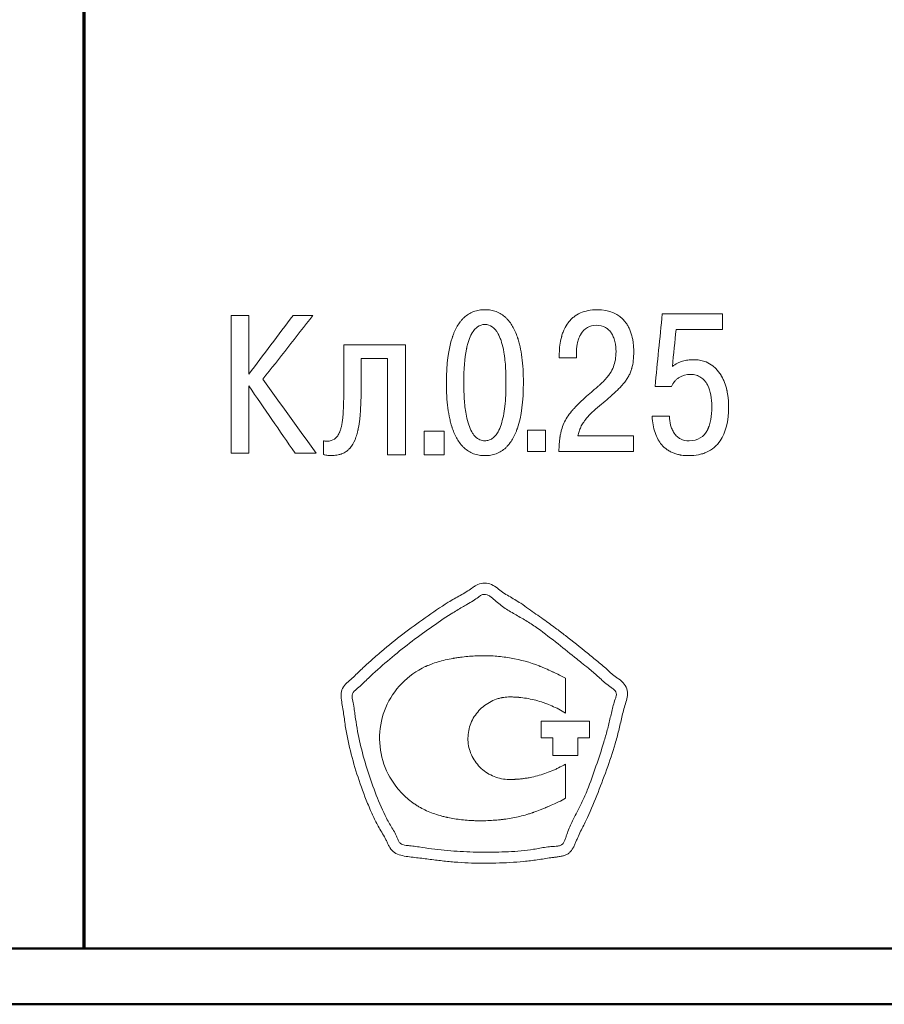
# Model space of a CAD drawing. Header units: millimetres. Extents: x 2171 to 3064, y 1134 to 1531.
# Tile 24 of 43: x 2713 to 2729, y 1262 to 1280. Entities that reach past the tile are written whole.
import ezdxf

# ---------------------------------------------------------------- set-up
doc = ezdxf.new("R2010")
doc.units = ezdxf.units.MM
doc.layers.add('main', color=5, linetype='Continuous', lineweight=50)
doc.layers.add('text', color=7, linetype='Continuous', lineweight=20)

msp = doc.modelspace()

# ---------------------------------------------------------------- linework, layer by layer
at = {"layer": 'main'}
for p, q in [((2714.436, 1263.305), (2714.436, 1302.305)), ((2714.456, 1263.305), (2714.456, 1302.305)), ((2760.845, 1263.305), (2697.845, 1263.305)), ((2760.845, 1262.305), (2697.845, 1262.305))]:
    msp.add_line(p, q, dxfattribs=at)
at = {"layer": 'text'}
for p, q in [((2725.854, 1274.651), (2724.778, 1274.651)), ((2725.854, 1274.373), (2725.854, 1274.651)), ((2717.39, 1274.621), (2717.076, 1274.621)), ((2717.076, 1272.16), (2717.076, 1274.621)), ((2717.39, 1273.573), (2717.39, 1274.621)), ((2718.533, 1274.621), (2718.18, 1274.621)), ((2721.608, 1274.462), (2721.608, 1274.461)), ((2723.602, 1274.447), (2723.602, 1274.447)), ((2725.025, 1274.373), (2725.854, 1274.373)), ((2720.192, 1274.094), (2719.086, 1274.094)), ((2719.086, 1273.355), (2719.086, 1274.094)), ((2720.192, 1272.13), (2720.192, 1274.094)), ((2722.938, 1273.866), (2722.938, 1273.94)), ((2723.245, 1273.973), (2723.245, 1273.972)), ((2723.245, 1273.866), (2723.245, 1273.972)), ((2723.951, 1273.976), (2723.951, 1273.975)), ((2724.268, 1273.98), (2724.268, 1273.979)), ((2719.397, 1273.855), (2719.87, 1273.855)), ((2719.397, 1273.855), (2719.397, 1273.854)), ((2719.397, 1273.355), (2719.397, 1273.854)), ((2719.87, 1273.855), (2719.87, 1273.854)), ((2719.87, 1272.13), (2719.87, 1273.854)), ((2722.938, 1273.866), (2723.245, 1273.866)), ((2720.92, 1273.421), (2720.92, 1273.42)), ((2721.23, 1273.421), (2721.23, 1273.42)), ((2721.985, 1273.421), (2721.985, 1273.42)), ((2722.296, 1273.421), (2722.296, 1273.42)), ((2717.39, 1273.363), (2717.39, 1273.362)), ((2717.39, 1272.16), (2717.39, 1273.362)), ((2724.648, 1273.353), (2724.944, 1273.353)), ((2725.664, 1272.988), (2725.664, 1272.988)), ((2725.964, 1272.992), (2725.964, 1272.991)), ((2724.905, 1272.819), (2724.595, 1272.819)), ((2720.881, 1272.551), (2720.524, 1272.551)), ((2720.524, 1272.13), (2720.524, 1272.551)), ((2720.881, 1272.13), (2720.881, 1272.551)), ((2722.693, 1272.573), (2722.368, 1272.573)), ((2722.368, 1272.19), (2722.368, 1272.573)), ((2722.693, 1272.19), (2722.693, 1272.573)), ((2718.725, 1272.134), (2718.725, 1272.381)), ((2724.261, 1272.468), (2723.27, 1272.468)), ((2724.261, 1272.19), (2724.261, 1272.468)), ((2722.368, 1272.191), (2722.693, 1272.191)), ((2722.368, 1272.19), (2722.693, 1272.19)), ((2722.931, 1272.191), (2724.261, 1272.191)), ((2722.931, 1272.19), (2724.261, 1272.19)), ((2717.076, 1272.16), (2717.39, 1272.16)), ((2718.215, 1272.16), (2718.593, 1272.16)), ((2719.87, 1272.131), (2720.192, 1272.131)), ((2719.87, 1272.13), (2720.192, 1272.13)), ((2720.524, 1272.131), (2720.881, 1272.131)), ((2720.524, 1272.13), (2720.881, 1272.13)), ((2723.048, 1267.513), (2723.048, 1268.139)), ((2722.991, 1267.547), (2723.048, 1267.513)), ((2723.48, 1267.367), (2722.611, 1267.367)), ((2722.611, 1267.072), (2722.611, 1267.367)), ((2723.48, 1267.072), (2723.48, 1267.367)), ((2722.611, 1267.072), (2722.822, 1267.072)), ((2722.822, 1266.752), (2722.822, 1267.072)), ((2723.269, 1267.072), (2723.48, 1267.072)), ((2723.269, 1266.752), (2723.269, 1267.072)), ((2722.822, 1266.752), (2723.269, 1266.752)), ((2723.048, 1265.988), (2723.048, 1266.6)), ((2722.962, 1265.94), (2723.048, 1265.988))]:
    msp.add_line(p, q, dxfattribs=at)
for points, knots in [([(2720.92, 1273.42), (2720.92, 1273.753), (2720.956, 1274.023), (2721.027, 1274.233), (2721.028, 1274.236), (2721.029, 1274.24), (2721.03, 1274.243), (2721.032, 1274.249), (2721.034, 1274.254), (2721.039, 1274.267), (2721.042, 1274.276), (2721.052, 1274.303), (2721.059, 1274.32), (2721.081, 1274.369), (2721.097, 1274.4), (2721.131, 1274.457), (2721.149, 1274.484), (2721.177, 1274.521), (2721.186, 1274.532), (2721.21, 1274.559), (2721.222, 1274.572), (2721.286, 1274.632), (2721.342, 1274.667), (2721.438, 1274.703), (2721.473, 1274.712), (2721.535, 1274.722), (2721.57, 1274.725), (2721.608, 1274.725)], [0, 0, 0, 0, 0.5, 0.5, 0.503906, 0.503906, 0.507812, 0.507812, 0.515625, 0.515625, 0.53125, 0.53125, 0.5625, 0.5625, 0.625, 0.625, 0.6875, 0.6875, 0.71875, 0.71875, 0.75, 0.75, 0.875, 0.875, 0.9375, 0.9375, 1, 1, 1, 1]), ([(2721.608, 1274.725), (2721.646, 1274.725), (2721.681, 1274.722), (2721.744, 1274.712), (2721.779, 1274.703), (2721.874, 1274.667), (2721.93, 1274.632), (2721.993, 1274.572), (2722.005, 1274.56), (2722.023, 1274.539), (2722.029, 1274.533), (2722.041, 1274.518), (2722.045, 1274.513), (2722.069, 1274.482), (2722.086, 1274.455), (2722.136, 1274.37), (2722.165, 1274.304), (2722.191, 1274.229), (2722.191, 1274.228), (2722.192, 1274.225), (2722.193, 1274.223), (2722.194, 1274.218), (2722.195, 1274.215), (2722.199, 1274.205), (2722.201, 1274.198), (2722.207, 1274.178), (2722.211, 1274.164), (2722.222, 1274.122), (2722.23, 1274.093), (2722.249, 1274.003), (2722.26, 1273.94), (2722.287, 1273.737), (2722.296, 1273.586), (2722.296, 1273.42)], [0, 0, 0, 0, 0.0625, 0.0625, 0.125, 0.125, 0.25, 0.25, 0.28125, 0.28125, 0.296875, 0.296875, 0.3125, 0.3125, 0.375, 0.375, 0.5, 0.5, 0.503906, 0.503906, 0.507812, 0.507812, 0.515625, 0.515625, 0.53125, 0.53125, 0.5625, 0.5625, 0.625, 0.625, 0.75, 0.75, 1, 1, 1, 1]), ([(2722.938, 1273.94), (2722.939, 1274.043), (2722.951, 1274.139), (2722.976, 1274.235), (2722.978, 1274.242), (2722.982, 1274.255), (2722.984, 1274.261), (2722.989, 1274.28), (2722.993, 1274.292), (2723.006, 1274.328), (2723.016, 1274.351), (2723.046, 1274.417), (2723.07, 1274.457), (2723.105, 1274.502), (2723.113, 1274.512), (2723.128, 1274.53), (2723.136, 1274.539), (2723.16, 1274.564), (2723.177, 1274.58), (2723.231, 1274.623), (2723.271, 1274.647), (2723.399, 1274.705), (2723.499, 1274.724), (2723.612, 1274.725)], [0, 0, 0, 0, 0.25, 0.25, 0.265625, 0.265625, 0.28125, 0.28125, 0.3125, 0.3125, 0.375, 0.375, 0.5, 0.5, 0.53125, 0.53125, 0.5625, 0.5625, 0.625, 0.625, 0.75, 0.75, 1, 1, 1, 1]), ([(2723.612, 1274.725), (2723.834, 1274.724), (2724.001, 1274.653), (2724.127, 1274.493), (2724.14, 1274.475), (2724.163, 1274.437), (2724.174, 1274.417), (2724.205, 1274.354), (2724.221, 1274.308), (2724.236, 1274.252), (2724.237, 1274.247), (2724.24, 1274.236), (2724.241, 1274.231), (2724.245, 1274.215), (2724.247, 1274.204), (2724.253, 1274.17), (2724.257, 1274.147), (2724.265, 1274.078), (2724.268, 1274.029), (2724.268, 1273.979)], [0, 0, 0, 0, 0.5, 0.5, 0.5625, 0.5625, 0.625, 0.625, 0.75, 0.75, 0.765625, 0.765625, 0.78125, 0.78125, 0.8125, 0.8125, 0.875, 0.875, 1, 1, 1, 1]), ([(2721.608, 1274.462), (2721.56, 1274.461), (2721.517, 1274.447), (2721.458, 1274.407), (2721.44, 1274.39), (2721.414, 1274.36), (2721.405, 1274.349), (2721.393, 1274.331), (2721.389, 1274.325), (2721.383, 1274.315), (2721.381, 1274.312), (2721.378, 1274.307), (2721.377, 1274.306), (2721.376, 1274.302), (2721.374, 1274.3), (2721.353, 1274.263), (2721.335, 1274.222), (2721.312, 1274.151), (2721.304, 1274.126), (2721.294, 1274.087), (2721.29, 1274.073), (2721.286, 1274.052), (2721.284, 1274.045), (2721.282, 1274.035), (2721.281, 1274.031), (2721.28, 1274.026), (2721.28, 1274.024), (2721.279, 1274.02), (2721.278, 1274.018), (2721.246, 1273.858), (2721.231, 1273.66), (2721.23, 1273.421)], [0, 0, 0, 0, 0.125, 0.125, 0.1875, 0.1875, 0.21875, 0.21875, 0.234375, 0.234375, 0.242188, 0.242188, 0.246094, 0.246094, 0.25, 0.25, 0.375, 0.375, 0.4375, 0.4375, 0.46875, 0.46875, 0.484375, 0.484375, 0.492188, 0.492188, 0.496094, 0.496094, 0.5, 0.5, 1, 1, 1, 1]), ([(2721.985, 1273.421), (2721.985, 1273.54), (2721.981, 1273.65), (2721.97, 1273.799), (2721.965, 1273.846), (2721.956, 1273.913), (2721.952, 1273.934), (2721.947, 1273.966), (2721.945, 1273.976), (2721.943, 1273.991), (2721.942, 1273.997), (2721.94, 1274.004), (2721.94, 1274.007), (2721.939, 1274.01), (2721.939, 1274.012), (2721.938, 1274.014), (2721.938, 1274.015), (2721.926, 1274.075), (2721.912, 1274.128), (2721.888, 1274.198), (2721.88, 1274.22), (2721.866, 1274.251), (2721.862, 1274.261), (2721.855, 1274.276), (2721.852, 1274.281), (2721.849, 1274.288), (2721.847, 1274.29), (2721.845, 1274.293), (2721.845, 1274.295), (2721.844, 1274.297), (2721.843, 1274.297), (2721.782, 1274.407), (2721.704, 1274.461), (2721.608, 1274.462)], [0, 0, 0, 0, 0.25, 0.25, 0.375, 0.375, 0.4375, 0.4375, 0.46875, 0.46875, 0.484375, 0.484375, 0.492188, 0.492188, 0.496094, 0.496094, 0.5, 0.5, 0.625, 0.625, 0.6875, 0.6875, 0.71875, 0.71875, 0.734375, 0.734375, 0.742188, 0.742188, 0.746094, 0.746094, 0.75, 0.75, 1, 1, 1, 1]), ([(2723.602, 1274.447), (2723.48, 1274.446), (2723.386, 1274.39), (2723.321, 1274.284), (2723.318, 1274.279), (2723.312, 1274.268), (2723.309, 1274.262), (2723.3, 1274.244), (2723.294, 1274.232), (2723.279, 1274.193), (2723.27, 1274.166), (2723.262, 1274.129), (2723.261, 1274.124), (2723.258, 1274.111), (2723.257, 1274.104), (2723.253, 1274.084), (2723.251, 1274.071), (2723.247, 1274.029), (2723.245, 1274.001), (2723.245, 1273.972)], [0, 0, 0, 0, 0.5, 0.5, 0.53125, 0.53125, 0.5625, 0.5625, 0.625, 0.625, 0.75, 0.75, 0.78125, 0.78125, 0.8125, 0.8125, 0.875, 0.875, 1, 1, 1, 1]), ([(2723.951, 1273.975), (2723.951, 1274.033), (2723.945, 1274.088), (2723.933, 1274.146), (2723.931, 1274.154), (2723.927, 1274.169), (2723.925, 1274.176), (2723.919, 1274.196), (2723.915, 1274.21), (2723.901, 1274.248), (2723.89, 1274.272), (2723.874, 1274.299), (2723.869, 1274.306), (2723.861, 1274.318), (2723.857, 1274.324), (2723.844, 1274.34), (2723.835, 1274.351), (2723.807, 1274.379), (2723.786, 1274.395), (2723.717, 1274.433), (2723.663, 1274.446), (2723.602, 1274.447)], [0, 0, 0, 0, 0.25, 0.25, 0.28125, 0.28125, 0.3125, 0.3125, 0.375, 0.375, 0.5, 0.5, 0.53125, 0.53125, 0.5625, 0.5625, 0.625, 0.625, 0.75, 0.75, 1, 1, 1, 1]), ([(2723.337, 1273.096), (2723.386, 1273.143), (2723.455, 1273.205), (2723.557, 1273.291), (2723.569, 1273.301), (2723.59, 1273.319), (2723.6, 1273.327), (2723.626, 1273.35), (2723.64, 1273.363), (2723.653, 1273.374), (2723.654, 1273.375), (2723.657, 1273.378), (2723.658, 1273.379), (2723.662, 1273.382), (2723.664, 1273.384), (2723.671, 1273.391), (2723.676, 1273.395), (2723.69, 1273.408), (2723.698, 1273.416), (2723.724, 1273.44), (2723.739, 1273.455), (2723.754, 1273.472), (2723.757, 1273.475), (2723.761, 1273.479), (2723.763, 1273.482), (2723.77, 1273.489), (2723.774, 1273.493), (2723.786, 1273.508), (2723.794, 1273.517), (2723.817, 1273.546), (2723.831, 1273.565), (2723.869, 1273.623), (2723.889, 1273.662), (2723.935, 1273.781), (2723.951, 1273.872), (2723.951, 1273.975)], [0, 0, 0, 0, 0.25, 0.25, 0.28125, 0.28125, 0.3125, 0.3125, 0.375, 0.375, 0.378906, 0.378906, 0.382812, 0.382812, 0.390625, 0.390625, 0.40625, 0.40625, 0.4375, 0.4375, 0.5, 0.5, 0.507812, 0.507812, 0.515625, 0.515625, 0.53125, 0.53125, 0.5625, 0.5625, 0.625, 0.625, 0.75, 0.75, 1, 1, 1, 1]), ([(2724.268, 1273.979), (2724.268, 1273.859), (2724.257, 1273.76), (2724.234, 1273.678), (2724.233, 1273.674), (2724.231, 1273.668), (2724.23, 1273.665), (2724.227, 1273.656), (2724.226, 1273.65), (2724.219, 1273.633), (2724.215, 1273.621), (2724.201, 1273.586), (2724.19, 1273.563), (2724.172, 1273.53), (2724.167, 1273.521), (2724.154, 1273.5), (2724.148, 1273.489), (2724.127, 1273.458), (2724.111, 1273.437), (2724.092, 1273.414), (2724.091, 1273.412), (2724.088, 1273.409), (2724.086, 1273.407), (2724.082, 1273.401), (2724.078, 1273.397), (2724.068, 1273.385), (2724.061, 1273.376), (2724.038, 1273.351), (2724.022, 1273.334), (2723.969, 1273.28), (2723.929, 1273.242), (2723.882, 1273.2), (2723.882, 1273.2), (2723.88, 1273.198), (2723.879, 1273.197), (2723.877, 1273.195), (2723.875, 1273.193), (2723.869, 1273.188), (2723.866, 1273.185), (2723.854, 1273.175), (2723.846, 1273.168), (2723.822, 1273.146), (2723.804, 1273.131), (2723.746, 1273.082), (2723.703, 1273.045), (2723.654, 1273.005)], [0, 0, 0, 0, 0.25, 0.25, 0.257812, 0.257812, 0.265625, 0.265625, 0.28125, 0.28125, 0.3125, 0.3125, 0.375, 0.375, 0.40625, 0.40625, 0.4375, 0.4375, 0.5, 0.5, 0.507812, 0.507812, 0.515625, 0.515625, 0.53125, 0.53125, 0.5625, 0.5625, 0.625, 0.625, 0.75, 0.75, 0.753906, 0.753906, 0.757812, 0.757812, 0.765625, 0.765625, 0.78125, 0.78125, 0.8125, 0.8125, 0.875, 0.875, 1, 1, 1, 1]), ([(2724.958, 1273.712), (2725.018, 1273.755), (2725.078, 1273.786), (2725.155, 1273.809), (2725.17, 1273.813), (2725.202, 1273.82), (2725.218, 1273.822), (2725.269, 1273.829), (2725.305, 1273.831), (2725.343, 1273.831)], [0, 0, 0, 0, 0.5, 0.5, 0.625, 0.625, 0.75, 0.75, 1, 1, 1, 1]), ([(2725.343, 1273.831), (2725.555, 1273.831), (2725.719, 1273.734), (2725.831, 1273.547), (2725.833, 1273.543), (2725.839, 1273.533), (2725.842, 1273.528), (2725.85, 1273.513), (2725.855, 1273.503), (2725.871, 1273.471), (2725.88, 1273.449), (2725.906, 1273.381), (2725.921, 1273.333), (2725.934, 1273.275), (2725.935, 1273.27), (2725.938, 1273.258), (2725.939, 1273.253), (2725.942, 1273.235), (2725.944, 1273.224), (2725.95, 1273.188), (2725.953, 1273.165), (2725.961, 1273.092), (2725.964, 1273.042), (2725.964, 1272.991)], [0, 0, 0, 0, 0.5, 0.5, 0.515625, 0.515625, 0.53125, 0.53125, 0.5625, 0.5625, 0.625, 0.625, 0.75, 0.75, 0.765625, 0.765625, 0.78125, 0.78125, 0.8125, 0.8125, 0.875, 0.875, 1, 1, 1, 1]), ([(2721.608, 1272.116), (2721.57, 1272.116), (2721.535, 1272.118), (2721.472, 1272.128), (2721.437, 1272.137), (2721.342, 1272.173), (2721.286, 1272.209), (2721.223, 1272.268), (2721.21, 1272.281), (2721.193, 1272.301), (2721.187, 1272.308), (2721.175, 1272.322), (2721.171, 1272.327), (2721.147, 1272.358), (2721.13, 1272.385), (2721.08, 1272.47), (2721.051, 1272.536), (2721.025, 1272.611), (2721.025, 1272.612), (2721.024, 1272.615), (2721.023, 1272.617), (2721.022, 1272.622), (2721.021, 1272.625), (2721.017, 1272.635), (2721.015, 1272.642), (2721.009, 1272.662), (2721.005, 1272.676), (2720.993, 1272.718), (2720.986, 1272.747), (2720.967, 1272.836), (2720.955, 1272.9), (2720.929, 1273.103), (2720.92, 1273.254), (2720.92, 1273.42)], [0, 0, 0, 0, 0.0625, 0.0625, 0.125, 0.125, 0.25, 0.25, 0.28125, 0.28125, 0.296875, 0.296875, 0.3125, 0.3125, 0.375, 0.375, 0.5, 0.5, 0.503906, 0.503906, 0.507812, 0.507812, 0.515625, 0.515625, 0.53125, 0.53125, 0.5625, 0.5625, 0.625, 0.625, 0.75, 0.75, 1, 1, 1, 1]), ([(2721.608, 1272.38), (2721.592, 1272.381), (2721.562, 1272.383), (2721.517, 1272.397), (2721.476, 1272.42), (2721.438, 1272.452), (2721.403, 1272.493), (2721.359, 1272.563), (2721.313, 1272.674), (2721.267, 1272.858), (2721.236, 1273.111), (2721.232, 1273.31), (2721.23, 1273.42)], [0, 0, 0, 0, 0.038905, 0.076923, 0.115638, 0.156549, 0.200937, 0.249807, 0.363044, 0.49977, 0.725345, 1, 1, 1, 1]), ([(2722.296, 1273.42), (2722.296, 1273.087), (2722.26, 1272.817), (2722.189, 1272.607), (2722.188, 1272.604), (2722.187, 1272.6), (2722.186, 1272.597), (2722.184, 1272.59), (2722.182, 1272.586), (2722.177, 1272.572), (2722.174, 1272.564), (2722.164, 1272.537), (2722.157, 1272.52), (2722.135, 1272.471), (2722.119, 1272.44), (2722.085, 1272.383), (2722.067, 1272.356), (2722.039, 1272.319), (2722.03, 1272.309), (2722.006, 1272.281), (2721.994, 1272.269), (2721.93, 1272.209), (2721.874, 1272.173), (2721.778, 1272.137), (2721.743, 1272.128), (2721.681, 1272.118), (2721.646, 1272.116), (2721.608, 1272.116)], [0, 0, 0, 0, 0.5, 0.5, 0.503906, 0.503906, 0.507812, 0.507812, 0.515625, 0.515625, 0.53125, 0.53125, 0.5625, 0.5625, 0.625, 0.625, 0.6875, 0.6875, 0.71875, 0.71875, 0.75, 0.75, 0.875, 0.875, 0.9375, 0.9375, 1, 1, 1, 1]), ([(2721.985, 1273.42), (2721.985, 1273.345), (2721.983, 1273.203), (2721.967, 1273.004), (2721.941, 1272.827), (2721.903, 1272.674), (2721.854, 1272.555), (2721.798, 1272.472), (2721.742, 1272.42), (2721.678, 1272.386), (2721.631, 1272.382), (2721.608, 1272.38)], [0, 0, 0, 0, 0.188752, 0.355353, 0.500482, 0.637258, 0.750515, 0.822061, 0.884592, 0.942192, 1, 1, 1, 1]), ([(2725.283, 1273.568), (2725.207, 1273.567), (2725.139, 1273.549), (2725.072, 1273.508), (2725.064, 1273.503), (2725.049, 1273.492), (2725.042, 1273.486), (2725.021, 1273.469), (2725.009, 1273.457), (2724.975, 1273.417), (2724.957, 1273.387), (2724.944, 1273.353)], [0, 0, 0, 0, 0.5, 0.5, 0.5625, 0.5625, 0.625, 0.625, 0.75, 0.75, 1, 1, 1, 1]), ([(2725.664, 1272.988), (2725.664, 1273.145), (2725.64, 1273.271), (2725.592, 1273.369), (2725.59, 1273.371), (2725.588, 1273.375), (2725.587, 1273.377), (2725.584, 1273.383), (2725.582, 1273.387), (2725.576, 1273.398), (2725.571, 1273.405), (2725.558, 1273.427), (2725.548, 1273.44), (2725.517, 1273.477), (2725.494, 1273.497), (2725.442, 1273.531), (2725.413, 1273.545), (2725.351, 1273.563), (2725.318, 1273.567), (2725.283, 1273.568)], [0, 0, 0, 0, 0.5, 0.5, 0.507812, 0.507812, 0.515625, 0.515625, 0.53125, 0.53125, 0.5625, 0.5625, 0.625, 0.625, 0.75, 0.75, 0.875, 0.875, 1, 1, 1, 1]), ([(2718.787, 1272.373), (2718.84, 1272.374), (2718.885, 1272.387), (2718.939, 1272.424), (2718.954, 1272.439), (2718.982, 1272.476), (2718.995, 1272.497), (2719.007, 1272.523), (2719.007, 1272.523), (2719.008, 1272.525), (2719.008, 1272.526), (2719.01, 1272.529), (2719.011, 1272.532), (2719.013, 1272.538), (2719.015, 1272.542), (2719.02, 1272.555), (2719.023, 1272.565), (2719.033, 1272.594), (2719.038, 1272.615), (2719.054, 1272.683), (2719.062, 1272.735), (2719.069, 1272.796), (2719.069, 1272.796), (2719.069, 1272.799), (2719.069, 1272.8), (2719.069, 1272.803), (2719.07, 1272.806), (2719.07, 1272.813), (2719.071, 1272.818), (2719.072, 1272.833), (2719.073, 1272.843), (2719.075, 1272.875), (2719.077, 1272.897), (2719.081, 1272.967), (2719.083, 1273.018), (2719.084, 1273.076), (2719.084, 1273.077), (2719.084, 1273.079), (2719.084, 1273.08), (2719.084, 1273.083), (2719.084, 1273.086), (2719.084, 1273.092), (2719.084, 1273.097), (2719.084, 1273.111), (2719.085, 1273.121), (2719.085, 1273.152), (2719.085, 1273.174), (2719.086, 1273.244), (2719.086, 1273.297), (2719.086, 1273.355)], [0, 0, 0, 0, 0.125, 0.125, 0.1875, 0.1875, 0.25, 0.25, 0.253906, 0.253906, 0.257812, 0.257812, 0.265625, 0.265625, 0.28125, 0.28125, 0.3125, 0.3125, 0.375, 0.375, 0.5, 0.5, 0.503906, 0.503906, 0.507812, 0.507812, 0.515625, 0.515625, 0.53125, 0.53125, 0.5625, 0.5625, 0.625, 0.625, 0.75, 0.75, 0.753906, 0.753906, 0.757812, 0.757812, 0.765625, 0.765625, 0.78125, 0.78125, 0.8125, 0.8125, 0.875, 0.875, 1, 1, 1, 1]), ([(2719.397, 1273.355), (2719.396, 1273.21), (2719.394, 1273.084), (2719.388, 1272.975), (2719.388, 1272.972), (2719.387, 1272.967), (2719.387, 1272.965), (2719.387, 1272.958), (2719.387, 1272.954), (2719.386, 1272.94), (2719.385, 1272.931), (2719.383, 1272.904), (2719.382, 1272.887), (2719.378, 1272.835), (2719.375, 1272.802), (2719.364, 1272.708), (2719.356, 1272.652), (2719.345, 1272.599), (2719.345, 1272.596), (2719.344, 1272.591), (2719.343, 1272.589), (2719.342, 1272.582), (2719.341, 1272.577), (2719.338, 1272.563), (2719.336, 1272.554), (2719.329, 1272.526), (2719.324, 1272.509), (2719.31, 1272.458), (2719.299, 1272.427), (2719.263, 1272.34), (2719.234, 1272.293), (2719.2, 1272.252), (2719.197, 1272.248), (2719.191, 1272.243), (2719.188, 1272.24), (2719.18, 1272.231), (2719.174, 1272.226), (2719.157, 1272.21), (2719.144, 1272.2), (2719.106, 1272.173), (2719.078, 1272.159), (2719.04, 1272.145), (2719.034, 1272.143), (2719.021, 1272.138), (2719.014, 1272.136), (2718.992, 1272.131), (2718.977, 1272.128), (2718.93, 1272.121), (2718.897, 1272.118), (2718.861, 1272.118)], [0, 0, 0, 0, 0.25, 0.25, 0.253906, 0.253906, 0.257812, 0.257812, 0.265625, 0.265625, 0.28125, 0.28125, 0.3125, 0.3125, 0.375, 0.375, 0.5, 0.5, 0.503906, 0.503906, 0.507812, 0.507812, 0.515625, 0.515625, 0.53125, 0.53125, 0.5625, 0.5625, 0.625, 0.625, 0.75, 0.75, 0.757812, 0.757812, 0.765625, 0.765625, 0.78125, 0.78125, 0.8125, 0.8125, 0.875, 0.875, 0.890625, 0.890625, 0.90625, 0.90625, 0.9375, 0.9375, 1, 1, 1, 1]), ([(2722.931, 1272.19), (2722.932, 1272.287), (2722.938, 1272.372), (2722.95, 1272.451), (2722.952, 1272.458), (2722.953, 1272.469), (2722.954, 1272.475), (2722.958, 1272.492), (2722.96, 1272.503), (2722.967, 1272.535), (2722.972, 1272.557), (2722.99, 1272.618), (2723.004, 1272.657), (2723.053, 1272.767), (2723.099, 1272.839), (2723.16, 1272.912), (2723.161, 1272.913), (2723.164, 1272.917), (2723.165, 1272.918), (2723.169, 1272.923), (2723.172, 1272.926), (2723.181, 1272.937), (2723.187, 1272.943), (2723.206, 1272.965), (2723.22, 1272.979), (2723.265, 1273.026), (2723.299, 1273.06), (2723.337, 1273.096)], [0, 0, 0, 0, 0.25, 0.25, 0.265625, 0.265625, 0.28125, 0.28125, 0.3125, 0.3125, 0.375, 0.375, 0.5, 0.5, 0.75, 0.75, 0.757812, 0.757812, 0.765625, 0.765625, 0.78125, 0.78125, 0.8125, 0.8125, 0.875, 0.875, 1, 1, 1, 1]), ([(2723.654, 1273.005), (2723.603, 1272.963), (2723.561, 1272.926), (2723.525, 1272.892), (2723.522, 1272.889), (2723.516, 1272.883), (2723.513, 1272.881), (2723.505, 1272.873), (2723.5, 1272.867), (2723.484, 1272.852), (2723.474, 1272.841), (2723.446, 1272.81), (2723.428, 1272.79), (2723.408, 1272.765), (2723.403, 1272.758), (2723.395, 1272.747), (2723.39, 1272.741), (2723.378, 1272.723), (2723.37, 1272.711), (2723.347, 1272.676), (2723.334, 1272.652), (2723.311, 1272.603), (2723.3, 1272.576), (2723.283, 1272.523), (2723.276, 1272.496), (2723.27, 1272.468)], [0, 0, 0, 0, 0.25, 0.25, 0.265625, 0.265625, 0.28125, 0.28125, 0.3125, 0.3125, 0.375, 0.375, 0.5, 0.5, 0.53125, 0.53125, 0.5625, 0.5625, 0.625, 0.625, 0.75, 0.75, 0.875, 0.875, 1, 1, 1, 1]), ([(2725.964, 1272.991), (2725.963, 1272.731), (2725.913, 1272.527), (2725.81, 1272.378), (2725.808, 1272.375), (2725.804, 1272.369), (2725.802, 1272.367), (2725.796, 1272.358), (2725.792, 1272.353), (2725.779, 1272.337), (2725.771, 1272.327), (2725.744, 1272.297), (2725.725, 1272.279), (2725.664, 1272.228), (2725.619, 1272.2), (2725.558, 1272.172), (2725.547, 1272.167), (2725.524, 1272.159), (2725.512, 1272.154), (2725.475, 1272.143), (2725.45, 1272.136), (2725.372, 1272.121), (2725.317, 1272.116), (2725.258, 1272.116)], [0, 0, 0, 0, 0.5, 0.5, 0.507812, 0.507812, 0.515625, 0.515625, 0.53125, 0.53125, 0.5625, 0.5625, 0.625, 0.625, 0.75, 0.75, 0.78125, 0.78125, 0.8125, 0.8125, 0.875, 0.875, 1, 1, 1, 1]), ([(2725.258, 1272.38), (2725.412, 1272.381), (2725.523, 1272.449), (2725.591, 1272.587), (2725.591, 1272.588), (2725.593, 1272.591), (2725.593, 1272.593), (2725.596, 1272.598), (2725.597, 1272.601), (2725.601, 1272.611), (2725.604, 1272.618), (2725.612, 1272.638), (2725.617, 1272.652), (2725.631, 1272.696), (2725.639, 1272.727), (2725.657, 1272.828), (2725.664, 1272.904), (2725.664, 1272.988)], [0, 0, 0, 0, 0.5, 0.5, 0.507812, 0.507812, 0.515625, 0.515625, 0.53125, 0.53125, 0.5625, 0.5625, 0.625, 0.625, 0.75, 0.75, 1, 1, 1, 1]), ([(2725.258, 1272.116), (2725.206, 1272.116), (2725.161, 1272.119), (2725.117, 1272.125), (2725.11, 1272.126), (2725.098, 1272.128), (2725.093, 1272.129), (2725.076, 1272.132), (2725.064, 1272.135), (2725.031, 1272.143), (2725.01, 1272.15), (2724.979, 1272.161), (2724.967, 1272.166), (2724.946, 1272.175), (2724.936, 1272.18), (2724.905, 1272.196), (2724.886, 1272.208), (2724.83, 1272.246), (2724.797, 1272.277), (2724.764, 1272.316), (2724.761, 1272.319), (2724.755, 1272.326), (2724.752, 1272.33), (2724.743, 1272.342), (2724.737, 1272.35), (2724.72, 1272.375), (2724.709, 1272.392), (2724.68, 1272.446), (2724.663, 1272.485), (2724.62, 1272.612), (2724.602, 1272.709), (2724.595, 1272.819)], [0, 0, 0, 0, 0.125, 0.125, 0.140625, 0.140625, 0.15625, 0.15625, 0.1875, 0.1875, 0.25, 0.25, 0.28125, 0.28125, 0.3125, 0.3125, 0.375, 0.375, 0.5, 0.5, 0.515625, 0.515625, 0.53125, 0.53125, 0.5625, 0.5625, 0.625, 0.625, 0.75, 0.75, 1, 1, 1, 1]), ([(2724.905, 1272.819), (2724.906, 1272.766), (2724.913, 1272.714), (2724.93, 1272.65), (2724.934, 1272.636), (2724.943, 1272.61), (2724.948, 1272.598), (2724.964, 1272.562), (2724.976, 1272.54), (2724.993, 1272.515), (2724.998, 1272.508), (2725.006, 1272.497), (2725.01, 1272.492), (2725.023, 1272.477), (2725.033, 1272.468), (2725.061, 1272.441), (2725.082, 1272.427), (2725.149, 1272.392), (2725.2, 1272.38), (2725.258, 1272.38)], [0, 0, 0, 0, 0.25, 0.25, 0.3125, 0.3125, 0.375, 0.375, 0.5, 0.5, 0.53125, 0.53125, 0.5625, 0.5625, 0.625, 0.625, 0.75, 0.75, 1, 1, 1, 1]), ([(2718.787, 1272.373), (2718.781, 1272.374), (2718.774, 1272.374), (2718.767, 1272.375), (2718.76, 1272.375), (2718.753, 1272.376), (2718.746, 1272.377), (2718.739, 1272.379), (2718.732, 1272.38), (2718.725, 1272.381)], [0, 0, 0, 0, 0.00002002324, 0.00002002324, 0.00002002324, 0.00004130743, 0.00004130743, 0.00004130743, 0.0000626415, 0.0000626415, 0.0000626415, 0.0000626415]), ([(2718.725, 1272.134), (2718.732, 1272.132), (2718.738, 1272.131), (2718.745, 1272.129), (2718.758, 1272.127), (2718.771, 1272.124), (2718.784, 1272.123), (2718.797, 1272.121), (2718.81, 1272.12), (2718.822, 1272.119), (2718.835, 1272.118), (2718.848, 1272.118), (2718.861, 1272.118)], [0, 0, 0, 0, 0.0000200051, 0.0000200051, 0.0000200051, 0.0000600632, 0.0000600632, 0.0000600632, 0.0000985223, 0.0000985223, 0.0000985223, 0.000137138, 0.000137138, 0.000137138, 0.000137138]), ([(2719.054, 1267.927), (2719.041, 1267.89), (2719.034, 1267.805), (2719.061, 1267.643), (2719.093, 1267.439), (2719.125, 1267.195), (2719.224, 1266.714), (2719.375, 1266.239), (2719.557, 1265.783), (2719.643, 1265.598), (2719.717, 1265.459), (2719.779, 1265.354), (2719.833, 1265.265), (2719.867, 1265.189), (2719.902, 1265.115), (2719.96, 1265.029), (2720.075, 1264.975), (2720.198, 1264.949), (2720.365, 1264.929), (2720.571, 1264.905), (2720.815, 1264.873), (2721.061, 1264.847), (2721.391, 1264.827), (2721.806, 1264.827), (2722.219, 1264.846), (2722.505, 1264.882), (2722.666, 1264.908), (2722.769, 1264.923), (2722.854, 1264.934), (2722.92, 1264.942), (2722.983, 1264.953), (2723.043, 1264.969), (2723.095, 1264.995), (2723.139, 1265.033), (2723.173, 1265.082), (2723.203, 1265.137), (2723.229, 1265.197), (2723.262, 1265.275), (2723.305, 1265.37), (2723.36, 1265.479), (2723.47, 1265.698), (2723.61, 1266.037), (2723.785, 1266.496), (2723.915, 1266.883), (2723.991, 1267.16), (2724.028, 1267.319), (2724.064, 1267.479), (2724.105, 1267.639), (2724.156, 1267.794), (2724.162, 1267.922), (2724.102, 1268.035), (2724.025, 1268.108), (2723.954, 1268.152), (2723.903, 1268.187), (2723.858, 1268.229), (2723.769, 1268.314), (2723.626, 1268.433), (2723.371, 1268.64), (2723.122, 1268.844), (2722.858, 1269.042), (2722.638, 1269.201), (2722.43, 1269.348), (2722.262, 1269.467), (2722.143, 1269.542), (2722.036, 1269.603), (2721.947, 1269.656), (2721.881, 1269.705), (2721.817, 1269.756), (2721.731, 1269.818), (2721.606, 1269.844), (2721.503, 1269.825), (2721.431, 1269.785), (2721.362, 1269.739), (2721.276, 1269.677), (2721.168, 1269.615), (2721.059, 1269.557), (2720.847, 1269.43), (2720.542, 1269.218), (2720.142, 1268.929), (2719.818, 1268.666), (2719.569, 1268.45), (2719.418, 1268.311), (2719.304, 1268.199), (2719.212, 1268.114), (2719.118, 1268.033), (2719.068, 1267.964), (2719.054, 1267.927)], [0, 0, 0, 0, 0.007592, 0.015691, 0.031309, 0.046944, 0.06255, 0.124919, 0.141725, 0.156227, 0.163714, 0.171745, 0.179578, 0.183595, 0.187583, 0.195143, 0.202797, 0.210955, 0.218919, 0.234556, 0.250008, 0.265565, 0.281273, 0.312489, 0.343826, 0.359251, 0.366935, 0.374811, 0.378881, 0.383009, 0.387397, 0.39096, 0.394726, 0.398326, 0.401842, 0.406109, 0.410215, 0.414325, 0.422299, 0.430045, 0.437716, 0.468906, 0.500082, 0.531273, 0.546892, 0.554712, 0.562524, 0.578094, 0.586074, 0.593747, 0.601616, 0.609644, 0.613547, 0.617416, 0.621313, 0.625233, 0.640838, 0.656427, 0.687633, 0.701807, 0.71883, 0.739175, 0.750036, 0.757839, 0.765653, 0.773447, 0.77734, 0.781246, 0.789046, 0.796989, 0.804817, 0.808105, 0.812656, 0.820461, 0.828248, 0.836058, 0.843861, 0.87507, 0.906276, 0.937458, 0.95405, 0.968705, 0.976432, 0.984345, 0.992434, 1, 1, 1, 1]), ([(2719.242, 1267.858), (2719.236, 1267.842), (2719.233, 1267.803), (2719.243, 1267.747), (2719.257, 1267.69), (2719.271, 1267.614), (2719.281, 1267.521), (2719.312, 1267.297), (2719.401, 1266.814), (2719.587, 1266.237), (2719.786, 1265.748), (2719.912, 1265.515), (2719.982, 1265.404), (2720.018, 1265.337), (2720.04, 1265.283), (2720.061, 1265.23), (2720.104, 1265.167), (2720.184, 1265.147), (2720.259, 1265.141), (2720.337, 1265.133), (2720.543, 1265.1), (2720.883, 1265.056), (2721.339, 1265.025), (2721.798, 1265.024), (2722.179, 1265.037), (2722.442, 1265.069), (2722.59, 1265.097), (2722.702, 1265.116), (2722.8, 1265.126), (2722.879, 1265.129), (2722.937, 1265.136), (2722.989, 1265.158), (2723.022, 1265.203), (2723.044, 1265.257), (2723.079, 1265.37), (2723.145, 1265.53), (2723.249, 1265.732), (2723.351, 1265.929), (2723.47, 1266.205), (2723.594, 1266.561), (2723.714, 1266.919), (2723.797, 1267.21), (2723.85, 1267.43), (2723.891, 1267.614), (2723.929, 1267.742), (2723.956, 1267.813), (2723.963, 1267.869), (2723.932, 1267.919), (2723.888, 1267.957), (2723.838, 1267.991), (2723.775, 1268.033), (2723.704, 1268.096), (2723.599, 1268.199), (2723.473, 1268.302), (2723.348, 1268.402), (2723.167, 1268.546), (2722.908, 1268.754), (2722.617, 1268.985), (2722.365, 1269.155), (2722.166, 1269.266), (2721.969, 1269.381), (2721.831, 1269.485), (2721.748, 1269.564), (2721.702, 1269.601), (2721.651, 1269.629), (2721.604, 1269.637), (2721.567, 1269.632), (2721.543, 1269.621), (2721.519, 1269.605), (2721.473, 1269.57), (2721.394, 1269.517), (2721.296, 1269.46), (2721.164, 1269.386), (2720.942, 1269.25), (2720.629, 1269.035), (2720.26, 1268.767), (2719.906, 1268.479), (2719.649, 1268.255), (2719.485, 1268.098), (2719.419, 1268.031), (2719.361, 1267.98), (2719.302, 1267.933), (2719.255, 1267.892), (2719.242, 1267.858)], [0, 0, 0, 0, 0.00365, 0.007652, 0.011818, 0.015828, 0.023533, 0.031312, 0.062584, 0.124966, 0.156356, 0.171824, 0.179535, 0.183489, 0.187581, 0.191616, 0.195327, 0.202865, 0.207042, 0.211107, 0.218817, 0.249935, 0.281246, 0.312463, 0.343896, 0.359301, 0.366898, 0.374627, 0.382739, 0.386951, 0.390939, 0.394537, 0.398163, 0.40219, 0.406442, 0.422708, 0.438098, 0.453263, 0.468692, 0.500103, 0.531313, 0.546909, 0.5626, 0.578077, 0.585948, 0.590068, 0.593813, 0.597103, 0.601693, 0.605726, 0.609565, 0.6173, 0.625169, 0.639935, 0.650608, 0.658137, 0.687577, 0.718832, 0.734414, 0.750004, 0.765604, 0.781308, 0.785286, 0.789208, 0.79337, 0.797055, 0.798895, 0.800895, 0.802305, 0.804887, 0.812801, 0.82169, 0.828295, 0.843825, 0.875121, 0.906338, 0.937511, 0.968836, 0.976539, 0.984231, 0.988194, 0.992336, 1, 1, 1, 1]), ([(2722.962, 1265.94), (2722.857, 1265.892), (2722.777, 1265.857), (2722.723, 1265.834), (2722.721, 1265.833), (2722.719, 1265.832), (2722.717, 1265.832), (2722.713, 1265.83), (2722.71, 1265.829), (2722.702, 1265.825), (2722.697, 1265.823), (2722.681, 1265.816), (2722.67, 1265.812), (2722.638, 1265.799), (2722.618, 1265.79), (2722.557, 1265.767), (2722.519, 1265.753), (2722.478, 1265.738), (2722.472, 1265.736), (2722.462, 1265.732), (2722.456, 1265.731), (2722.441, 1265.725), (2722.43, 1265.722), (2722.399, 1265.711), (2722.378, 1265.705), (2722.316, 1265.686), (2722.275, 1265.675), (2722.195, 1265.656), (2722.152, 1265.647), (2722.067, 1265.631), (2722.024, 1265.624), (2721.958, 1265.615), (2721.938, 1265.612), (2721.896, 1265.607), (2721.874, 1265.605), (2721.81, 1265.599), (2721.767, 1265.595), (2721.637, 1265.588), (2721.549, 1265.586), (2721.437, 1265.588), (2721.414, 1265.589), (2721.369, 1265.591), (2721.346, 1265.592), (2721.28, 1265.596), (2721.236, 1265.6), (2721.107, 1265.615), (2721.024, 1265.628), (2720.938, 1265.646), (2720.932, 1265.648), (2720.92, 1265.65), (2720.915, 1265.652), (2720.897, 1265.656), (2720.886, 1265.658), (2720.852, 1265.667), (2720.83, 1265.673), (2720.765, 1265.691), (2720.723, 1265.705), (2720.601, 1265.749), (2720.526, 1265.783), (2720.447, 1265.827), (2720.437, 1265.833), (2720.419, 1265.844), (2720.409, 1265.85), (2720.382, 1265.867), (2720.364, 1265.878), (2720.311, 1265.915), (2720.276, 1265.941), (2720.177, 1266.024), (2720.115, 1266.085), (2719.945, 1266.288), (2719.861, 1266.437), (2719.747, 1266.764), (2719.721, 1266.934), (2719.733, 1267.284), (2719.77, 1267.452), (2719.905, 1267.772), (2720, 1267.915), (2720.244, 1268.168), (2720.385, 1268.269), (2720.548, 1268.345), (2720.552, 1268.347), (2720.561, 1268.351), (2720.565, 1268.353), (2720.578, 1268.359), (2720.587, 1268.362), (2720.614, 1268.374), (2720.632, 1268.381), (2720.689, 1268.402), (2720.729, 1268.415), (2720.853, 1268.452), (2720.943, 1268.473), (2721.047, 1268.491), (2721.052, 1268.492), (2721.063, 1268.494), (2721.068, 1268.495), (2721.085, 1268.498), (2721.095, 1268.499), (2721.128, 1268.504), (2721.15, 1268.508), (2721.215, 1268.516), (2721.258, 1268.521), (2721.387, 1268.533), (2721.473, 1268.537), (2721.58, 1268.538), (2721.603, 1268.538), (2721.647, 1268.538), (2721.669, 1268.537), (2721.735, 1268.535), (2721.778, 1268.532), (2721.908, 1268.521), (2721.993, 1268.511), (2722.245, 1268.466), (2722.413, 1268.419), (2722.581, 1268.353), (2722.585, 1268.351), (2722.594, 1268.348), (2722.599, 1268.346), (2722.612, 1268.34), (2722.622, 1268.336), (2722.65, 1268.325), (2722.669, 1268.316), (2722.729, 1268.291), (2722.77, 1268.272), (2722.815, 1268.251), (2722.816, 1268.251), (2722.817, 1268.25), (2722.818, 1268.25), (2722.821, 1268.249), (2722.822, 1268.248), (2722.828, 1268.245), (2722.831, 1268.244), (2722.842, 1268.238), (2722.85, 1268.235), (2722.874, 1268.223), (2722.892, 1268.215), (2722.951, 1268.186), (2722.996, 1268.164), (2723.048, 1268.139)], [0, 0, 0, 0, 0.03125, 0.03125, 0.031738, 0.031738, 0.032227, 0.032227, 0.033203, 0.033203, 0.035156, 0.035156, 0.039062, 0.039062, 0.046875, 0.046875, 0.0625, 0.0625, 0.064453, 0.064453, 0.066406, 0.066406, 0.070312, 0.070312, 0.078125, 0.078125, 0.09375, 0.09375, 0.109375, 0.109375, 0.125, 0.125, 0.132812, 0.132812, 0.140625, 0.140625, 0.15625, 0.15625, 0.1875, 0.1875, 0.195312, 0.195312, 0.203125, 0.203125, 0.21875, 0.21875, 0.25, 0.25, 0.251953, 0.251953, 0.253906, 0.253906, 0.257812, 0.257812, 0.265625, 0.265625, 0.28125, 0.28125, 0.3125, 0.3125, 0.316406, 0.316406, 0.320312, 0.320312, 0.328125, 0.328125, 0.34375, 0.34375, 0.375, 0.375, 0.4375, 0.4375, 0.5, 0.5, 0.5625, 0.5625, 0.625, 0.625, 0.6875, 0.6875, 0.689453, 0.689453, 0.691406, 0.691406, 0.695312, 0.695312, 0.703125, 0.703125, 0.71875, 0.71875, 0.75, 0.75, 0.751953, 0.751953, 0.753906, 0.753906, 0.757812, 0.757812, 0.765625, 0.765625, 0.78125, 0.78125, 0.8125, 0.8125, 0.820312, 0.820312, 0.828125, 0.828125, 0.84375, 0.84375, 0.875, 0.875, 0.9375, 0.9375, 0.939453, 0.939453, 0.941406, 0.941406, 0.945312, 0.945312, 0.953125, 0.953125, 0.96875, 0.96875, 0.969238, 0.969238, 0.969727, 0.969727, 0.970703, 0.970703, 0.972656, 0.972656, 0.976562, 0.976562, 0.984375, 0.984375, 1, 1, 1, 1]), ([(2722.991, 1267.547), (2722.906, 1267.595), (2722.824, 1267.634), (2722.736, 1267.67), (2722.724, 1267.674), (2722.703, 1267.683), (2722.692, 1267.686), (2722.66, 1267.698), (2722.638, 1267.705), (2722.574, 1267.726), (2722.53, 1267.738), (2722.442, 1267.76), (2722.396, 1267.769), (2722.306, 1267.784), (2722.261, 1267.789), (2722.214, 1267.794), (2722.21, 1267.794), (2722.203, 1267.795), (2722.199, 1267.795), (2722.189, 1267.796), (2722.182, 1267.796), (2722.162, 1267.798), (2722.149, 1267.798), (2722.11, 1267.8), (2722.086, 1267.801), (2722.018, 1267.801), (2721.978, 1267.798), (2721.942, 1267.793), (2721.938, 1267.792), (2721.933, 1267.791), (2721.93, 1267.791), (2721.921, 1267.789), (2721.916, 1267.788), (2721.899, 1267.785), (2721.888, 1267.782), (2721.855, 1267.774), (2721.833, 1267.768), (2721.769, 1267.746), (2721.728, 1267.727), (2721.607, 1267.658), (2721.538, 1267.601), (2721.42, 1267.461), (2721.375, 1267.382), (2721.315, 1267.211), (2721.302, 1267.122), (2721.308, 1266.984), (2721.314, 1266.94), (2721.334, 1266.853), (2721.348, 1266.81), (2721.404, 1266.684), (2721.454, 1266.611), (2721.584, 1266.481), (2721.659, 1266.429), (2721.784, 1266.373), (2721.828, 1266.357), (2721.915, 1266.336), (2721.96, 1266.329), (2722.011, 1266.326), (2722.015, 1266.326), (2722.025, 1266.326), (2722.03, 1266.325), (2722.046, 1266.325), (2722.057, 1266.325), (2722.091, 1266.325), (2722.116, 1266.326), (2722.149, 1266.328), (2722.154, 1266.328), (2722.166, 1266.328), (2722.172, 1266.329), (2722.189, 1266.33), (2722.2, 1266.331), (2722.234, 1266.334), (2722.257, 1266.336), (2722.289, 1266.34), (2722.301, 1266.342), (2722.324, 1266.345), (2722.335, 1266.347), (2722.369, 1266.352), (2722.392, 1266.356), (2722.459, 1266.369), (2722.503, 1266.379), (2722.633, 1266.414), (2722.72, 1266.444), (2722.815, 1266.483), (2722.824, 1266.487), (2722.844, 1266.496), (2722.854, 1266.5), (2722.884, 1266.514), (2722.904, 1266.524), (2722.965, 1266.554), (2723.006, 1266.576), (2723.048, 1266.6)], [0, 0, 0, 0, 0.0625, 0.0625, 0.070312, 0.070312, 0.078125, 0.078125, 0.09375, 0.09375, 0.125, 0.125, 0.15625, 0.15625, 0.1875, 0.1875, 0.189453, 0.189453, 0.191406, 0.191406, 0.195312, 0.195312, 0.203125, 0.203125, 0.21875, 0.21875, 0.25, 0.25, 0.251953, 0.251953, 0.253906, 0.253906, 0.257812, 0.257812, 0.265625, 0.265625, 0.28125, 0.28125, 0.3125, 0.3125, 0.375, 0.375, 0.4375, 0.4375, 0.5, 0.5, 0.53125, 0.53125, 0.5625, 0.5625, 0.625, 0.625, 0.6875, 0.6875, 0.71875, 0.71875, 0.75, 0.75, 0.753906, 0.753906, 0.757812, 0.757812, 0.765625, 0.765625, 0.78125, 0.78125, 0.785156, 0.785156, 0.789062, 0.789062, 0.796875, 0.796875, 0.8125, 0.8125, 0.820312, 0.820312, 0.828125, 0.828125, 0.84375, 0.84375, 0.875, 0.875, 0.9375, 0.9375, 0.945312, 0.945312, 0.953125, 0.953125, 0.96875, 0.96875, 1, 1, 1, 1])]:
    msp.add_open_spline(points, degree=3, knots=knots, dxfattribs=at)
for points in [[(2724.648, 1273.353), (2724.691, 1273.785), (2724.735, 1274.218), (2724.778, 1274.651)], [(2717.39, 1273.573), (2717.653, 1273.922), (2717.916, 1274.271), (2718.18, 1274.621)], [(2718.533, 1274.621), (2718.235, 1274.241), (2717.938, 1273.861), (2717.64, 1273.481)], [(2725.025, 1274.373), (2725.003, 1274.152), (2724.981, 1273.932), (2724.958, 1273.712)], [(2717.64, 1273.481), (2717.958, 1273.041), (2718.275, 1272.6), (2718.593, 1272.16)], [(2718.215, 1272.16), (2717.94, 1272.56), (2717.665, 1272.961), (2717.39, 1273.362)]]:
    msp.add_open_spline(points, degree=3, dxfattribs=at)

doc.saveas('drawing.dxf')
